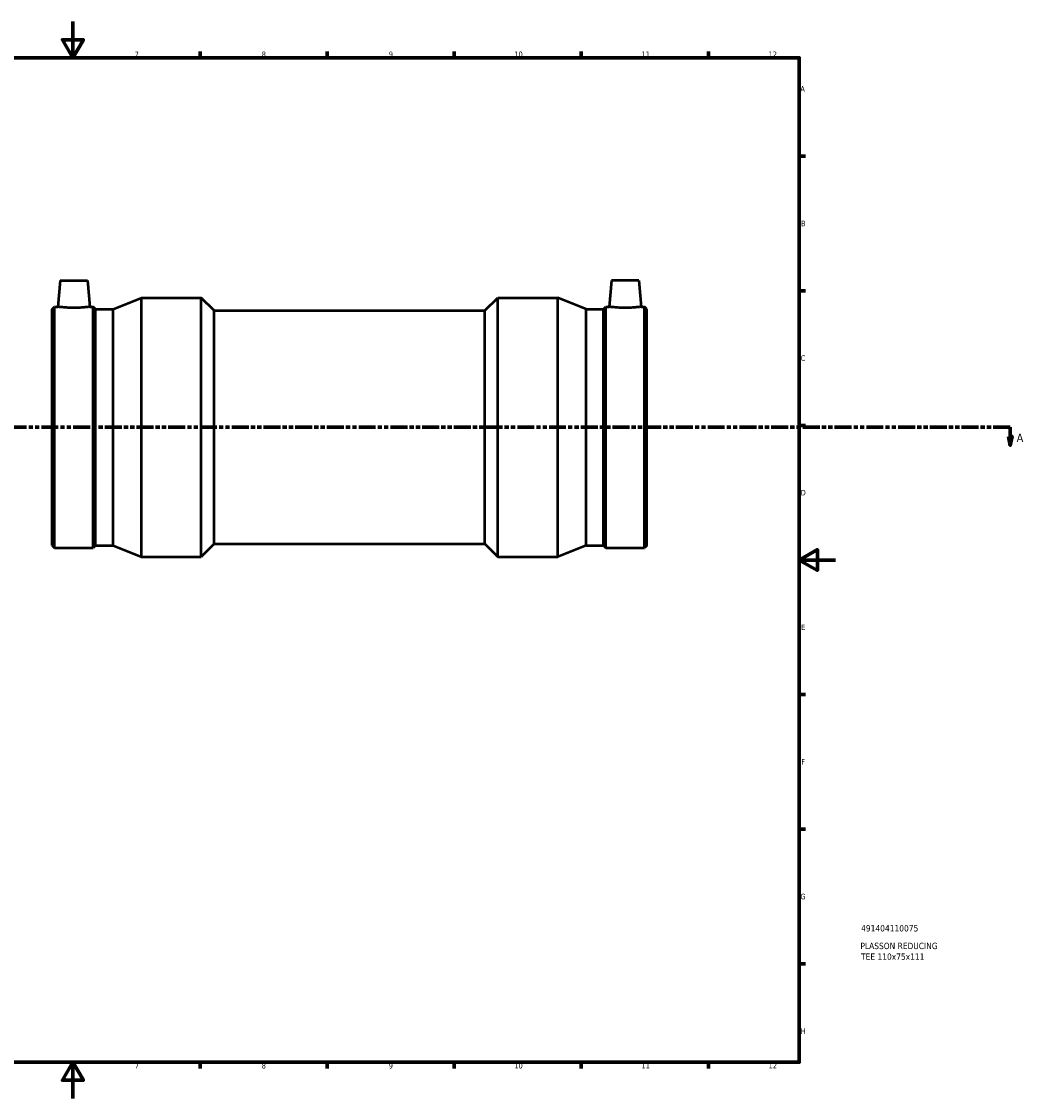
# Model space of a CAD drawing. Header units: millimetres. Extents: x -254 to 1550, y -306 to 2030.
# Tile 3 of 6: x 392 to 945, y 0 to 594. Entities that reach past the tile are written whole.
import ezdxf

# ---------------------------------------------------------------- set-up
doc = ezdxf.new("R2010")
doc.units = ezdxf.units.MM
doc.linetypes.add('DOUBLE_DASH_CHAIN', pattern=[1.2403, 0.6614, -0.0827, 0.1654, -0.0827, 0.1654, -0.0827])
for name, color, linetype, lineweight in [('Border (ANSI)', 7, 'Continuous', 70), ('Section Line (ANSI)', 7, 'DOUBLE_DASH_CHAIN', 70), ('Title (ISO)', 7, 'Continuous', 50), ('Visible (ANSI)', 7, 'Continuous', 50)]:
    doc.layers.add(name, color=color, linetype=linetype, lineweight=lineweight)
doc.styles.add('Label Text (ANSI)', font='tahoma.ttf')
doc.styles.add('Note Text (ANSI)', font='tahoma.ttf')
doc.styles.add('Note Text (ISO)', font='tahoma.ttf')

# ---------------------------------------------------------------- blocks, each defined once
blk = doc.blocks.new('Borders Default Border')
at = {"layer": 'Border (ANSI)'}
for p, q in [((490.58, 574), (490.58, 577.45)), ((560.67, 574), (560.67, 577.45)), ((630.75, 574), (630.75, 577.45)), ((700.83, 574), (700.83, 577.45)), ((770.92, 574), (770.92, 577.45)), ((821, 519.75), (824.45, 519.75)), ((821, 445.5), (824.45, 445.5)), ((821, 371.25), (824.45, 371.25)), ((821, 222.75), (824.45, 222.75)), ((821, 148.5), (824.45, 148.5)), ((821, 74.25), (824.45, 74.25)), ((490.58, 20), (490.58, 16.55)), ((560.67, 20), (560.67, 16.55)), ((630.75, 20), (630.75, 16.55)), ((700.83, 20), (700.83, 16.55)), ((770.92, 20), (770.92, 16.55))]:
    blk.add_line(p, q, dxfattribs=at)
at = {"layer": 'Border (ANSI)', "flags": 128}
for points in [[(420.5, 594), (420.5, 574), (414.73, 584), (426.27, 584), (420.5, 574)], [(20, 20), (20, 574), (821, 574), (821, 20), (20, 20)], [(841, 297), (821, 297), (831, 302.77), (831, 291.23), (821, 297)], [(420.5, 0), (420.5, 20), (414.73, 10), (426.27, 10), (420.5, 20)]]:
    blk.add_lwpolyline(points, dxfattribs=at)
at = {"layer": 'Border (ANSI)', "attachment_point": 7, "style": 'Note Text (ANSI)'}
for s, insert, char_height in [('7', (454.6, 574.4), 3.05), ('8', (524.63, 574.33), 3.05), ('9', (594.7, 574.34), 3.05), ('10', (663.96, 574.34), 3.048), ('11', (734.04, 574.4), 3.048), ('12', (804.13, 574.4), 3.048), ('A', (821.63, 555.35), 3.05), ('B', (821.99, 481.1), 3.05), ('C', (821.8, 406.8), 3.05), ('D', (821.81, 332.6), 3.05), ('E', (822.05, 258.35), 3.05), ('F', (822.14, 184.1), 3.05), ('G', (821.66, 109.79), 3.05), ('H', (821.81, 35.6), 3.05), ('7', (454.6, 16.55), 3.05), ('8', (524.63, 16.48), 3.05), ('9', (594.7, 16.49), 3.05), ('10', (663.96, 16.49), 3.048), ('11', (734.04, 16.55), 3.048), ('12', (804.13, 16.55), 3.048)]:
    blk.add_mtext(s, dxfattribs=dict(at, insert=insert, char_height=char_height))
blk = doc.blocks.new('Title Blocks ISO')
at = {"layer": 'Title (ISO)', "style": 'Note Text (ISO)'}
for tag, p in [('PART_NUMBER_001', (34.13, 72.12)), ('DESCRIPTION_001', (33.74, 62.38)), ('DESCRIPTION_002', (34.09, 56.47))]:
    blk.add_attdef(tag, p, '', height=3.5, dxfattribs=at)
blk = doc.blocks.new('2dTransSection0')
at = {"layer": 'Section Line (ANSI)', "linetype": 'DOUBLE_DASH_CHAIN', "ltscale": 14.106741}
blk.add_line((210.64, 370.18), (937.4, 370.18), dxfattribs=at)
at = {"layer": 'Section Line (ANSI)', "linetype": 'Continuous'}
for p, q in [((928, 370.18), (937.4, 370.18)), ((937.4, 370.18), (937.4, 365.18)), ((936.4, 365.18), (937.4, 360.18)), ((938.4, 365.18), (936.4, 365.18)), ((937.4, 365.18), (937.4, 360.18)), ((937.4, 360.18), (938.4, 365.18))]:
    blk.add_line(p, q, dxfattribs=at)
at = {"layer": 'Section Line (ANSI)', "linetype": 'Continuous', "flags": 128}
blk.add_lwpolyline([(936.4, 365.18), (937.4, 360.18), (938.4, 365.18), (936.4, 365.18)], dxfattribs=at)
at = {"layer": 'Section Line (ANSI)'}
blk.add_solid([(936.4, 365.18), (937.4, 360.18), (938.4, 365.18), (936.4, 365.18)], dxfattribs=at)
at = {"layer": 'Section Line (ANSI)', "insert": (940.87, 362.11), "char_height": 4.57, "attachment_point": 7, "style": 'Label Text (ANSI)'}
blk.add_mtext('A', dxfattribs=at)

msp = doc.modelspace()

# ---------------------------------------------------------------- linework, layer by layer
at = {"layer": 'Visible (ANSI)'}
for p, q in [((413.53, 451.18), (412.26, 436.67)), ((413.53, 451.18), (428.53, 451.18)), ((428.53, 451.18), (429.8, 436.67)), ((717.53, 451.18), (716.26, 436.67)), ((732.53, 451.18), (717.53, 451.18)), ((732.53, 451.18), (733.8, 436.67)), ((442.63, 435.34), (458.23, 441.68)), ((458.23, 298.68), (458.23, 441.68)), ((458.23, 441.68), (491.26, 441.68)), ((491.26, 298.68), (491.26, 441.68)), ((498.41, 434.53), (491.26, 441.68)), ((647.65, 434.53), (654.8, 441.68)), ((654.8, 298.68), (654.8, 441.68)), ((654.8, 441.68), (687.83, 441.68)), ((687.83, 298.68), (687.83, 441.68)), ((703.43, 435.34), (687.83, 441.68)), ((409.03, 435.34), (410.36, 436.67)), ((409.03, 305.01), (409.03, 435.34)), ((410.36, 303.68), (410.36, 436.67)), ((410.36, 436.67), (412.26, 436.67)), ((429.8, 436.67), (431.7, 436.67)), ((431.7, 303.68), (431.7, 436.67)), ((433.03, 435.34), (431.7, 436.67)), ((433.03, 305.01), (433.03, 435.34)), ((433.03, 435.34), (442.63, 435.34)), ((442.63, 305.01), (442.63, 435.34)), ((498.41, 305.83), (498.41, 434.53)), ((498.41, 434.53), (647.65, 434.53)), ((647.65, 305.83), (647.65, 434.53)), ((703.43, 305.01), (703.43, 435.34)), ((703.43, 435.34), (713.03, 435.34)), ((713.03, 435.34), (714.36, 436.67)), ((713.03, 305.01), (713.03, 435.34)), ((714.36, 303.68), (714.36, 436.67)), ((714.36, 436.67), (716.26, 436.67)), ((733.8, 436.67), (735.7, 436.67)), ((735.7, 303.68), (735.7, 436.67)), ((737.03, 435.34), (735.7, 436.67)), ((737.03, 305.01), (737.03, 435.34)), ((409.03, 305.01), (410.36, 303.68)), ((410.36, 303.68), (431.7, 303.68)), ((433.03, 305.01), (431.7, 303.68)), ((433.03, 305.01), (442.63, 305.01)), ((442.63, 305.01), (458.23, 298.68)), ((498.41, 305.83), (491.26, 298.68)), ((498.41, 305.83), (647.65, 305.83)), ((647.65, 305.83), (654.8, 298.68)), ((703.43, 305.01), (687.83, 298.68)), ((703.43, 305.01), (713.03, 305.01)), ((713.03, 305.01), (714.36, 303.68)), ((714.36, 303.68), (735.7, 303.68)), ((737.03, 305.01), (735.7, 303.68)), ((458.23, 298.68), (491.26, 298.68)), ((654.8, 298.68), (687.83, 298.68))]:
    msp.add_line(p, q, dxfattribs=at)
for points, knots in [([(429.8, 436.67), (429.8, 436.67), (429.58, 436.64), (428.69, 436.53), (428.02, 436.45), (426.47, 436.31), (425.48, 436.23), (423.32, 436.12), (422.14, 436.08), (419.92, 436.08), (418.75, 436.12), (416.58, 436.23), (415.6, 436.31), (414.04, 436.45), (413.37, 436.53), (412.48, 436.64), (412.26, 436.67), (412.26, 436.67)], [1.32683, 1.32683, 1.32683, 1.32683, 1.658312, 1.658312, 1.989794, 1.989794, 2.321727, 2.321727, 2.653661, 2.653661, 2.985594, 2.985594, 3.317527, 3.317527, 3.649009, 3.649009, 3.980491, 3.980491, 3.980491, 3.980491]), ([(725.03, 436.08), (723.92, 436.08), (722.75, 436.12), (720.58, 436.23), (719.6, 436.31), (718.04, 436.45), (717.37, 436.53), (716.48, 436.64), (716.26, 436.67), (716.26, 436.67)], [0, 0, 0, 0, 0.331933, 0.331933, 0.663867, 0.663867, 0.995348, 0.995348, 1.32683, 1.32683, 1.32683, 1.32683]), ([(733.8, 436.67), (733.8, 436.67), (733.58, 436.64), (732.69, 436.53), (732.02, 436.45), (730.47, 436.31), (729.48, 436.23), (727.32, 436.12), (726.14, 436.08), (725.03, 436.08)], [3.980491, 3.980491, 3.980491, 3.980491, 4.311973, 4.311973, 4.643455, 4.643455, 4.975388, 4.975388, 5.307321, 5.307321, 5.307321, 5.307321])]:
    msp.add_open_spline(points, degree=3, knots=knots, dxfattribs=at)

# ---------------------------------------------------------------- block references
msp.add_blockref('Borders Default Border', (0, 0))
msp.add_blockref('Title Blocks ISO', (821, 20)).add_auto_attribs({'PART_NUMBER_001': '491404110075', 'DESCRIPTION_001': 'PLASSON REDUCING', 'DESCRIPTION_002': 'TEE 110x75x111'})
at = {"layer": 'Section Line (ANSI)'}
msp.add_blockref('2dTransSection0', (0, 0), dxfattribs=at)

doc.saveas('drawing.dxf')
